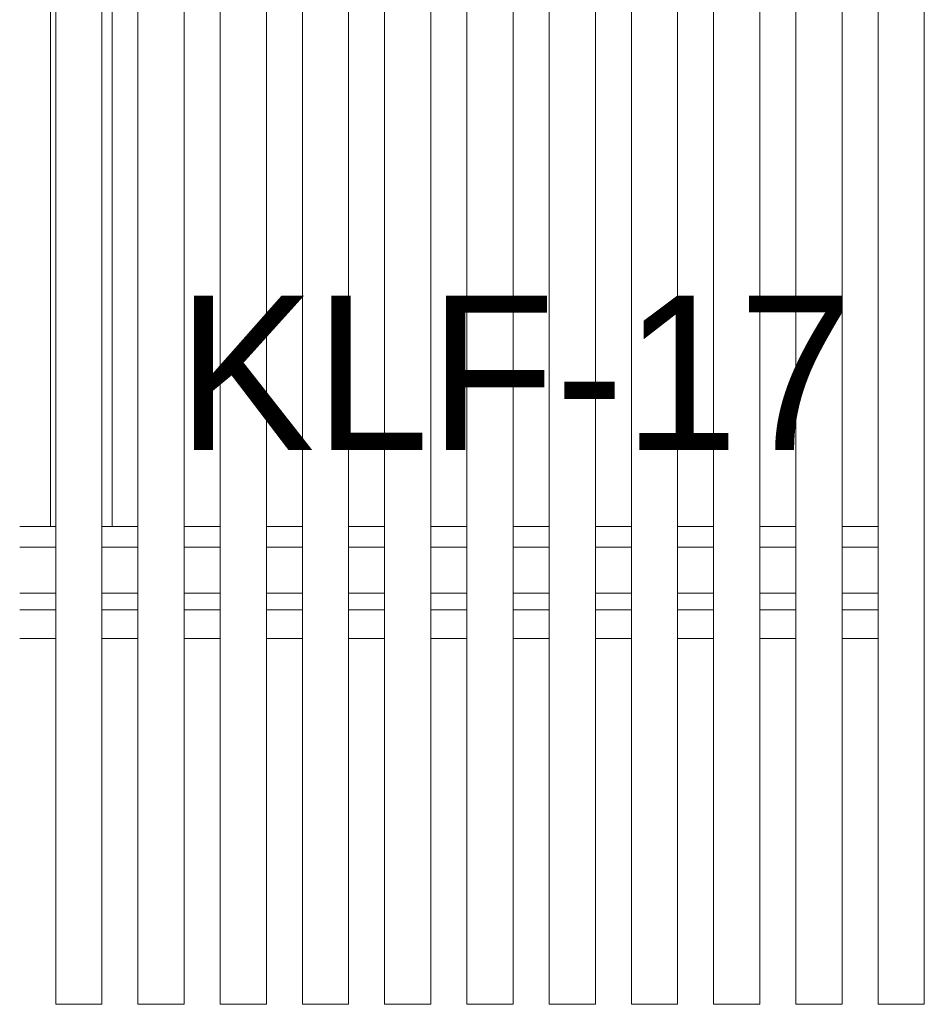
# Model space of a CAD drawing. Header units: millimetres. Extents: x -65 to 293624, y -1905 to 31061.
# Tile 146 of 256: x 105472 to 106352, y 19956 to 20915. Entities that reach past the tile are written whole.
import ezdxf
from ezdxf.enums import TextEntityAlignment as Align

# ---------------------------------------------------------------- set-up
doc = ezdxf.new("R2010")
doc.units = ezdxf.units.MM
doc.header["$MEASUREMENT"] = 0
for name, color, linetype in [('00 Silt sein.AR', 7, 'Continuous'), ('1244 Fassaadivarustus.AR', 7, 'Continuous'), ('1245 Klaasfassaadid.AR', 7, 'Continuous'), ('1245 Sisehoovi varjestus.AR', 7, 'Continuous')]:
    doc.layers.add(name, color=color, linetype=linetype)
doc.styles.add('GENERATED_STYLE_4', font='txt', dxfattribs={"width": 0.84})

# ---------------------------------------------------------------- blocks, each defined once
blk = doc.blocks.new('Section Element_1242_3', base_point=(20443.11, 12361.43))
at = {"layer": '1245 Klaasfassaadid.AR', "color": 7, "linetype": 'Continuous', "lineweight": 13}
for p, q in [((105561.88, 20421.43), (105586.88, 20421.43)), ((105631.88, 20421.43), (105666.88, 20421.43)), ((105711.88, 20421.43), (105746.88, 20421.43)), ((105791.88, 20421.43), (105826.88, 20421.43)), ((105871.88, 20421.43), (105906.88, 20421.43)), ((105951.88, 20421.43), (105986.88, 20421.43)), ((106031.88, 20421.43), (106066.88, 20421.43)), ((106111.88, 20421.43), (106146.88, 20421.43)), ((106191.88, 20421.43), (106226.88, 20421.43)), ((106271.88, 20421.43), (106306.88, 20421.43))]:
    blk.add_line(p, q, dxfattribs=at)
blk = doc.blocks.new('Section Element_1677_3', base_point=(20443.11, 12361.43))
at = {"layer": '1245 Sisehoovi varjestus.AR', "color": 7, "linetype": 'Continuous', "lineweight": 13}
for p, q in [((105506.88, 20401.43), (105471.88, 20401.43)), ((105586.88, 20401.43), (105551.88, 20401.43)), ((105666.88, 20401.43), (105631.88, 20401.43)), ((105746.88, 20401.43), (105711.88, 20401.43)), ((105826.88, 20401.43), (105791.88, 20401.43)), ((105906.88, 20401.43), (105871.88, 20401.43)), ((105986.88, 20401.43), (105951.88, 20401.43)), ((106066.88, 20401.43), (106031.88, 20401.43)), ((106146.88, 20401.43), (106111.88, 20401.43)), ((106226.88, 20401.43), (106191.88, 20401.43)), ((106306.88, 20401.43), (106271.88, 20401.43)), ((105506.88, 20356.43), (105471.88, 20356.43)), ((105586.88, 20356.43), (105551.88, 20356.43)), ((105666.88, 20356.43), (105631.88, 20356.43)), ((105746.88, 20356.43), (105711.88, 20356.43)), ((105826.88, 20356.43), (105791.88, 20356.43)), ((105906.88, 20356.43), (105871.88, 20356.43)), ((105986.88, 20356.43), (105951.88, 20356.43)), ((106066.88, 20356.43), (106031.88, 20356.43)), ((106146.88, 20356.43), (106111.88, 20356.43)), ((106226.88, 20356.43), (106191.88, 20356.43)), ((106306.88, 20356.43), (106271.88, 20356.43))]:
    blk.add_line(p, q, dxfattribs=at)
blk = doc.blocks.new('Section Element_2814_3', base_point=(20443.11, 12361.43))
at = {"layer": '1245 Klaasfassaadid.AR', "color": 7, "linetype": 'Continuous', "lineweight": 13}
for p, q in [((105501.88, 21098.64), (105506.88, 21098.64)), ((105501.88, 21064.37), (105501.88, 21098.64)), ((105551.88, 21098.64), (105561.88, 21098.64)), ((105561.88, 21073.85), (105561.88, 21098.64)), ((105561.88, 21001.43), (105561.88, 21073.85)), ((105501.88, 21001.43), (105501.88, 21064.37)), ((105501.88, 20421.43), (105501.88, 20956.43)), ((105561.88, 20421.43), (105561.88, 20956.43)), ((105551.88, 20421.43), (105561.88, 20421.43))]:
    blk.add_line(p, q, dxfattribs=at)
blk = doc.blocks.new('Section Element_2820_3', base_point=(20443.11, 12361.43))
at = {"layer": '1245 Klaasfassaadid.AR', "color": 7, "linetype": 'Continuous', "lineweight": 13}
for p, q in [((104841.88, 20421.43), (104866.88, 20421.43)), ((105071.88, 20421.43), (105106.88, 20421.43)), ((105151.88, 20421.43), (105186.88, 20421.43)), ((105231.88, 20421.43), (105266.88, 20421.43)), ((105311.88, 20421.43), (105346.88, 20421.43)), ((105391.88, 20421.43), (105426.88, 20421.43)), ((105471.88, 20421.43), (105501.88, 20421.43)), ((105501.88, 20421.43), (105506.88, 20421.43))]:
    blk.add_line(p, q, dxfattribs=at)
blk = doc.blocks.new('Section Element_2828_3', base_point=(20443.11, 12361.43))
at = {"layer": '1244 Fassaadivarustus.AR', "color": 7, "linetype": 'Continuous', "lineweight": 13}
for p, q in [((105506.88, 20340.17), (105471.88, 20340.17)), ((105586.88, 20340.17), (105551.88, 20340.17)), ((105666.88, 20340.17), (105631.88, 20340.17)), ((105746.88, 20340.17), (105711.88, 20340.17)), ((105826.88, 20340.17), (105791.88, 20340.17)), ((105906.88, 20340.17), (105871.88, 20340.17)), ((105986.88, 20340.17), (105951.88, 20340.17)), ((106066.88, 20340.17), (106031.88, 20340.17)), ((106146.88, 20340.17), (106111.88, 20340.17)), ((106226.88, 20340.17), (106191.88, 20340.17)), ((106306.88, 20340.17), (106271.88, 20340.17)), ((105506.88, 20312.3), (105471.88, 20312.3)), ((105586.88, 20312.3), (105551.88, 20312.3)), ((105666.88, 20312.3), (105631.88, 20312.3)), ((105746.88, 20312.3), (105711.88, 20312.3)), ((105826.88, 20312.3), (105791.88, 20312.3)), ((105906.88, 20312.3), (105871.88, 20312.3)), ((105986.88, 20312.3), (105951.88, 20312.3)), ((106066.88, 20312.3), (106031.88, 20312.3)), ((106146.88, 20312.3), (106111.88, 20312.3)), ((106226.88, 20312.3), (106191.88, 20312.3)), ((106306.88, 20312.3), (106271.88, 20312.3))]:
    blk.add_line(p, q, dxfattribs=at)
blk = doc.blocks.new('Section Element_3010_3', base_point=(20443.11, 12361.43))
at = {"layer": '1245 Sisehoovi varjestus.AR', "color": 7, "linetype": 'Continuous', "lineweight": 13}
for p, q in [((105506.88, 21500.61), (105551.88, 21500.61)), ((105506.88, 21433.76), (105506.88, 21500.61)), ((105551.88, 21445.67), (105551.88, 21500.61)), ((105551.88, 19956.43), (105551.88, 21290.24)), ((105506.88, 19956.43), (105506.88, 21278.34)), ((105506.88, 19956.43), (105551.88, 19956.43))]:
    blk.add_line(p, q, dxfattribs=at)
blk = doc.blocks.new('Section Element_3011_3', base_point=(20443.11, 12361.43))
at = {"layer": '1245 Sisehoovi varjestus.AR', "color": 7, "linetype": 'Continuous', "lineweight": 13}
for p, q in [((105586.88, 21513.28), (105631.88, 21513.28)), ((105586.88, 21454.92), (105586.88, 21513.28)), ((105631.88, 21466.82), (105631.88, 21513.28)), ((105631.88, 19956.43), (105631.88, 21311.4)), ((105586.88, 19956.43), (105586.88, 21299.5)), ((105586.88, 19956.43), (105631.88, 19956.43))]:
    blk.add_line(p, q, dxfattribs=at)
blk = doc.blocks.new('Section Element_3012_3', base_point=(20443.11, 12361.43))
at = {"layer": '1245 Sisehoovi varjestus.AR', "color": 7, "linetype": 'Continuous', "lineweight": 13}
for p, q in [((105746.88, 21538.61), (105791.88, 21538.61)), ((105746.88, 21497.23), (105746.88, 21538.61)), ((105791.88, 21509.13), (105791.88, 21538.61)), ((105791.88, 19956.43), (105791.88, 21353.71)), ((105746.88, 19956.43), (105746.88, 21341.81)), ((105746.88, 19956.43), (105791.88, 19956.43))]:
    blk.add_line(p, q, dxfattribs=at)
blk = doc.blocks.new('Section Element_3013_3', base_point=(20443.11, 12361.43))
at = {"layer": '1245 Sisehoovi varjestus.AR', "color": 7, "linetype": 'Continuous', "lineweight": 13}
for p, q in [((105986.88, 21576.61), (106031.88, 21576.61)), ((105986.88, 21560.7), (105986.88, 21576.61)), ((106031.88, 21572.6), (106031.88, 21576.61)), ((106031.88, 19956.43), (106031.88, 21417.18)), ((105986.88, 19956.43), (105986.88, 21405.28)), ((105986.88, 19956.43), (106031.88, 19956.43))]:
    blk.add_line(p, q, dxfattribs=at)
blk = doc.blocks.new('Section Element_3014_3', base_point=(20443.11, 12361.43))
at = {"layer": '1245 Sisehoovi varjestus.AR', "color": 7, "linetype": 'Continuous', "lineweight": 13}
for p, q in [((106191.88, 19956.43), (106191.88, 21459.49)), ((106146.88, 19956.43), (106146.88, 21447.59)), ((106146.88, 19956.43), (106191.88, 19956.43))]:
    blk.add_line(p, q, dxfattribs=at)
blk = doc.blocks.new('Section Element_3015_3', base_point=(20443.11, 12361.43))
at = {"layer": '1245 Sisehoovi varjestus.AR', "color": 7, "linetype": 'Continuous', "lineweight": 13}
for p, q in [((106271.88, 19956.43), (106271.88, 21480.65)), ((106226.88, 19956.43), (106226.88, 21468.75)), ((106226.88, 19956.43), (106271.88, 19956.43))]:
    blk.add_line(p, q, dxfattribs=at)
blk = doc.blocks.new('Section Element_3016_3', base_point=(20443.11, 12361.43))
at = {"layer": '1245 Sisehoovi varjestus.AR', "color": 7, "linetype": 'Continuous', "lineweight": 13}
for p, q in [((106351.88, 19956.43), (106351.88, 21501.81)), ((106306.88, 19956.43), (106306.88, 21489.91)), ((106306.88, 19956.43), (106351.88, 19956.43))]:
    blk.add_line(p, q, dxfattribs=at)
blk = doc.blocks.new('Section Element_3029_3', base_point=(20443.11, 12361.43))
at = {"layer": '1245 Sisehoovi varjestus.AR', "color": 7, "linetype": 'Continuous', "lineweight": 13}
for p, q in [((105666.88, 21525.94), (105711.88, 21525.94)), ((105666.88, 21476.08), (105666.88, 21525.94)), ((105711.88, 21487.98), (105711.88, 21525.94)), ((105711.88, 19956.43), (105711.88, 21332.56)), ((105666.88, 19956.43), (105666.88, 21320.66)), ((105666.88, 19956.43), (105711.88, 19956.43))]:
    blk.add_line(p, q, dxfattribs=at)
blk = doc.blocks.new('Section Element_3030_3', base_point=(20443.11, 12361.43))
at = {"layer": '1245 Sisehoovi varjestus.AR', "color": 7, "linetype": 'Continuous', "lineweight": 13}
for p, q in [((105826.88, 21551.28), (105871.88, 21551.28)), ((105826.88, 21518.39), (105826.88, 21551.28)), ((105871.88, 21530.29), (105871.88, 21551.28)), ((105871.88, 19956.43), (105871.88, 21374.87)), ((105826.88, 19956.43), (105826.88, 21362.97)), ((105826.88, 19956.43), (105871.88, 19956.43))]:
    blk.add_line(p, q, dxfattribs=at)
blk = doc.blocks.new('Section Element_3031_3', base_point=(20443.11, 12361.43))
at = {"layer": '1245 Sisehoovi varjestus.AR', "color": 7, "linetype": 'Continuous', "lineweight": 13}
for p, q in [((105906.88, 21563.94), (105951.88, 21563.94)), ((105906.88, 21539.55), (105906.88, 21563.94)), ((105951.88, 21551.45), (105951.88, 21563.94)), ((105951.88, 19956.43), (105951.88, 21396.03)), ((105906.88, 19956.43), (105906.88, 21384.13)), ((105906.88, 19956.43), (105951.88, 19956.43))]:
    blk.add_line(p, q, dxfattribs=at)
blk = doc.blocks.new('Section Element_3032_3', base_point=(20443.11, 12361.43))
at = {"layer": '1245 Sisehoovi varjestus.AR', "color": 7, "linetype": 'Continuous', "lineweight": 13}
for p, q in [((106066.88, 21589.27), (106094.92, 21589.27)), ((106066.88, 21581.86), (106066.88, 21589.27)), ((106111.88, 19956.43), (106111.88, 21438.34)), ((106066.88, 19956.43), (106066.88, 21426.44)), ((106066.88, 19956.43), (106111.88, 19956.43))]:
    blk.add_line(p, q, dxfattribs=at)
blk = doc.blocks.new('Label_17_3', base_point=(105624.84, 20692.31))
at = {"layer": '00 Silt sein.AR', "color": 5, "lineweight": 13, "style": 'GENERATED_STYLE_4'}
blk.add_attdef('DUMMY_25', text='', height=150, dxfattribs=at).set_placement((105624.84, 20645.99), align=Align.TOP_LEFT)

msp = doc.modelspace()

# ---------------------------------------------------------------- block references
at = {"layer": '00 Silt sein.AR', "color": 5, "linetype": 'Continuous', "lineweight": 13}
msp.add_blockref('Label_17_3', (105624.84, 20692.31), dxfattribs=at).add_auto_attribs({'DUMMY_25': 'KLF-17'})
at = {"layer": '1244 Fassaadivarustus.AR', "lineweight": 0}
msp.add_blockref('Section Element_2828_3', (20443.11, 12361.43), dxfattribs=at)
at = {"layer": '1245 Klaasfassaadid.AR', "lineweight": 0}
for name in ['Section Element_2814_3', 'Section Element_2820_3', 'Section Element_1242_3']:
    msp.add_blockref(name, (20443.11, 12361.43), dxfattribs=at)
at = {"layer": '1245 Sisehoovi varjestus.AR', "lineweight": 0}
for name in ['Section Element_3032_3', 'Section Element_3013_3', 'Section Element_3031_3', 'Section Element_3030_3', 'Section Element_3012_3', 'Section Element_3029_3', 'Section Element_3011_3', 'Section Element_3016_3', 'Section Element_3010_3', 'Section Element_3015_3', 'Section Element_3014_3', 'Section Element_1677_3']:
    msp.add_blockref(name, (20443.11, 12361.43), dxfattribs=at)

doc.saveas('drawing.dxf')
